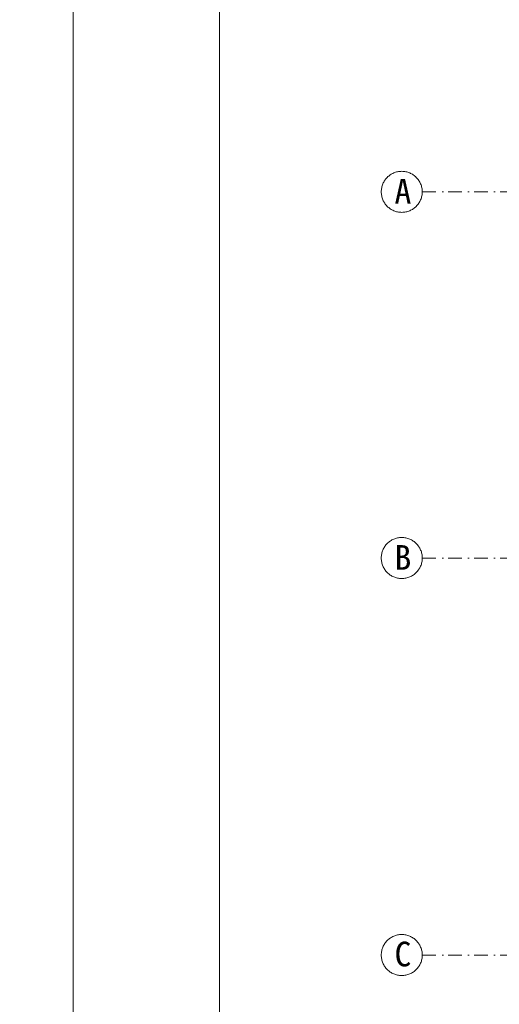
# Model space of a CAD drawing. Header units: millimetres. Extents: x -1373 to 28294, y -9636 to 187.
# Tile 28 of 133: x 3243 to 3865, y -8505 to -7228. Entities that reach past the tile are written whole.
import ezdxf

# ---------------------------------------------------------------- set-up
doc = ezdxf.new("R2010")
doc.units = ezdxf.units.MM
doc.linetypes.add('Kreski i kropki', pattern=[335.138881, 176.388884, -88.194442, 0, -70.555556])
doc.layers.add('_k_opis', color=7, linetype='Continuous', lineweight=13)
doc.layers.add('_k_osie', color=142, linetype='Kreski i kropki', lineweight=13)
doc.styles.add('GENERATED_STYLE_2', font='MS Gothic.ttf')
doc.styles.add('Katarzyna', font='MS Gothic.ttf')

msp = doc.modelspace()

# ---------------------------------------------------------------- linework, layer by layer
at = {"layer": '_k_opis'}
for points in [[(3312.2, -6538.6), (7512.2, -6538.6), (7512.2, -9508.6), (3312.2, -9508.6)], [(3502.2, -6593.6), (7457.2, -6593.6), (7457.2, -9453.6), (3502.2, -9453.6)]]:
    msp.add_lwpolyline(points, close=True, dxfattribs=at)
at = {"layer": '_k_osie', "ltscale": 0.1}
for points in [[(3765.2, -7450.8), (6365.2, -7450.8)], [(3765.2, -7925.8), (6365.2, -7925.8)], [(3765.2, -8440.8), (6365.2, -8440.8)]]:
    msp.add_lwpolyline(points, dxfattribs=at)
at = {"layer": '_k_osie'}
for centre in [(3738.6, -7450.8), (3738.6, -7925.8), (3738.6, -8440.8)]:
    msp.add_circle(centre, 26.6, dxfattribs=at)

# ---------------------------------------------------------------- texts
at = {"layer": '_k_opis', "ltscale": 5, "char_height": 8, "attachment_point": 1, "style": 'Katarzyna'}
for s, insert in [('\\pi355.18;{\\fMS Gothic|b1|i0|c238|p49;\\H2.5x;SCHODY ZEWNĘTRZNE TERENOWE\\P\\pi445.79;WIDOK Z GÓRY\\H0.9x;\\P\\pi475.46;\\H0.83333x;SKALA 1:50}', (275.5, -7108.7)), ('\\pi361.55;{\\fMS Gothic|b1|i0|c238|p49;\\H2.5x;PRZEKRÓJ PRZEZ SCHODY A-A\\P\\pi475.46;\\H0.75x;SKALA 1:50}', (1107.4, -7267.2))]:
    msp.add_mtext_dynamic_manual_height_columns(s, width=1047.438, gutter_width=25, heights=[202.6], dxfattribs=dict(at, insert=insert))
at = {"layer": '_k_osie', "char_height": 32, "attachment_point": 8, "style": 'GENERATED_STYLE_2'}
for s, insert in [('A', (3740.1, -7466)), ('B', (3740.1, -7941)), ('C', (3740.1, -8456))]:
    msp.add_mtext(s, dxfattribs=dict(at, insert=insert))

doc.saveas('drawing.dxf')
